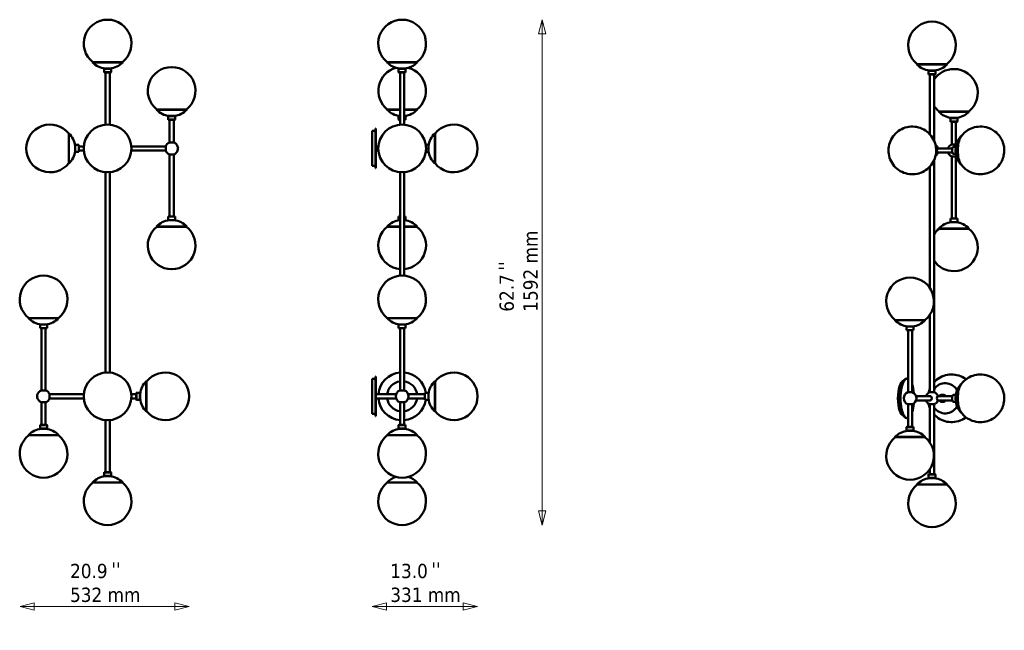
# Model space of a CAD drawing. Header units: millimetres. Extents: x 565 to 3665, y 530 to 2453.
import ezdxf

# ---------------------------------------------------------------- set-up
doc = ezdxf.new("R2010")
doc.units = ezdxf.units.MM
doc.header["$LTSCALE"] = 15
for name, color, linetype, lineweight in [('Symbol (ISO)', 7, 'Continuous', 50), ('Widoczne (ISO)', 7, 'Continuous', 50), ('Wymiar (ISO)', 7, 'Continuous', 18)]:
    doc.layers.add(name, color=color, linetype=linetype, lineweight=lineweight)
doc.styles.add('Tekst notatki (ISO)', font='tahoma.ttf')
doc.dimstyles.new('Domyślne (ISO)', dxfattribs={"dimscale": 15, "dimtxt": 3, "dimasz": 3, "dimexe": 3.175, "dimexo": 0, "dimgap": 0.762, "dimtad": 1, "dimdec": 1, "dimlfac": 0.03937, "dimrnd": 1e-08, "dimzin": 0, "dimdsep": 46, "dimtxsty": 'Tekst notatki (ISO)', "dimblk": 'Filled-1', "dimcen": 0.09, "dimdle": 10, "dimse1": 1, "dimse2": 1, "dimclrd": 256, "dimclre": 256, "dimclrt": 256, "dimadec": 0, "dimazin": 0, "dimtfac": 0.666667, "dimtmove": 0, "dimatfit": 3, "dimfxl": 1, "dimtolj": 1, "dimlwd": 15, "dimlwe": 15, "dimarcsym": 0})

# ---------------------------------------------------------------- blocks, each defined once
blk = doc.blocks.new('Filled-1')
at = {"color": 0}
for p, q in [((0, 0), (-1, 0.25)), ((-1, 0.25), (-1, -0.25)), ((-1, 0), (0, 0)), ((-1, -0.25), (0, 0))]:
    blk.add_line(p, q, dxfattribs=at)
at = {"color": 0, "flags": 128}
blk.add_lwpolyline([(-1, -0.25), (0, 0), (-1, 0.25), (-1, -0.25)], dxfattribs=at)
at = {"color": 0}
blk.add_solid([(-1, -0.25), (0, 0), (-1, 0.25), (-1, -0.25)], dxfattribs=at)
blk = doc.blocks.new('*D4')
at = {"layer": 'Defpoints', "color": 0, "transparency": 16777216}
for p in [(1768.9, 2453.3), (2209.8, 2453.3), (1768.9, 861.6)]:
    blk.add_point(p, dxfattribs=at)
at = {"layer": 'Wymiar (ISO)', "lineweight": 15, "transparency": 16777216}
blk.add_line((2209.8, 906.6), (2209.8, 2408.3), dxfattribs=at)
at = {"layer": 'Wymiar (ISO)', "lineweight": 15, "transparency": 16777216, "xscale": 45, "yscale": 45, "zscale": 45}
for p, rotation in [((2209.8, 2453.3), 90), ((2209.8, 861.6), 270)]:
    blk.add_blockref('Filled-1', p, dxfattribs=dict(at, rotation=rotation))
at = {"layer": 'Wymiar (ISO)', "lineweight": 18, "transparency": 16777216, "insert": (2075.6, 1533.6), "char_height": 45, "attachment_point": 1, "rotation": 90, "style": 'Tekst notatki (ISO)'}
blk.add_mtext('\\A1;62.7\\P1592 mm', dxfattribs=at)
blk = doc.blocks.new('*D5')
at = {"layer": 'Defpoints', "color": 0, "transparency": 16777216}
for p in [(2006.3, 1267), (1674.8, 1212.1), (1674.8, 605.3)]:
    blk.add_point(p, dxfattribs=at)
at = {"layer": 'Wymiar (ISO)', "lineweight": 15, "transparency": 16777216}
blk.add_line((1961.3, 605.3), (1719.8, 605.3), dxfattribs=at)
at = {"layer": 'Wymiar (ISO)', "lineweight": 15, "transparency": 16777216, "xscale": 45, "yscale": 45, "zscale": 45, "rotation": 180}
blk.add_blockref('Filled-1', (1674.8, 605.3), dxfattribs=at)
at = {"layer": 'Wymiar (ISO)', "lineweight": 15, "transparency": 16777216, "xscale": 45, "yscale": 45, "zscale": 45}
blk.add_blockref('Filled-1', (2006.3, 605.3), dxfattribs=at)
at = {"layer": 'Wymiar (ISO)', "lineweight": 18, "transparency": 16777216, "insert": (1731.6, 739.6), "char_height": 45, "attachment_point": 1, "style": 'Tekst notatki (ISO)'}
blk.add_mtext('\\A1;13.0\\P331 mm', dxfattribs=at)
blk = doc.blocks.new('*D6')
at = {"layer": 'Defpoints', "color": 0, "transparency": 16777216}
for p in [(1098, 1267), (566, 1073), (1098, 605.3)]:
    blk.add_point(p, dxfattribs=at)
at = {"layer": 'Wymiar (ISO)', "lineweight": 15, "transparency": 16777216}
blk.add_line((611, 605.3), (1053, 605.3), dxfattribs=at)
at = {"layer": 'Wymiar (ISO)', "lineweight": 15, "transparency": 16777216, "xscale": 45, "yscale": 45, "zscale": 45, "rotation": 180}
blk.add_blockref('Filled-1', (566, 605.3), dxfattribs=at)
at = {"layer": 'Wymiar (ISO)', "lineweight": 15, "transparency": 16777216, "xscale": 45, "yscale": 45, "zscale": 45}
blk.add_blockref('Filled-1', (1098, 605.3), dxfattribs=at)
at = {"layer": 'Wymiar (ISO)', "lineweight": 18, "transparency": 16777216, "insert": (723.5, 739.6), "char_height": 45, "attachment_point": 1, "style": 'Tekst notatki (ISO)'}
blk.add_mtext('\\A1;20.9\\P532 mm', dxfattribs=at)

msp = doc.modelspace()

# ---------------------------------------------------------------- linework, layer by layer
at = {"layer": 'Widoczne (ISO)'}
for p, q in [((841.82, 2453.26), (841.6, 2453.26)), ((1769.1, 2453.26), (1768.88, 2453.26)), ((3437.2, 2447.03), (3436.98, 2447.03)), ((794.93, 2319.53), (794.21, 2318.84)), ((794.21, 2318.84), (889.21, 2318.84)), ((794.93, 2319.53), (888.49, 2319.53)), ((831.21, 2299.15), (830.71, 2298.65)), ((852.71, 2298.65), (830.71, 2298.65)), ((830.71, 2287.65), (830.71, 2298.65)), ((831.21, 2299.15), (852.21, 2299.15)), ((852.21, 2299.15), (852.71, 2298.65)), ((852.71, 2287.65), (852.71, 2298.65)), ((888.49, 2319.53), (889.21, 2318.84)), ((1043.47, 2304.07), (1043.25, 2304.07)), ((1722.21, 2319.53), (1721.49, 2318.84)), ((1721.49, 2318.84), (1816.49, 2318.84)), ((1722.21, 2319.53), (1815.77, 2319.53)), ((1758.49, 2299.15), (1757.99, 2298.65)), ((1779.99, 2298.65), (1757.99, 2298.65)), ((1757.99, 2287.65), (1757.99, 2298.65)), ((1758.49, 2299.15), (1779.49, 2299.15)), ((1779.49, 2299.15), (1779.99, 2298.65)), ((1779.99, 2287.65), (1779.99, 2298.65)), ((1815.77, 2319.53), (1816.49, 2318.84)), ((3390.31, 2313.3), (3389.59, 2312.6)), ((3389.59, 2312.6), (3484.59, 2312.6)), ((3390.31, 2313.3), (3483.87, 2313.3)), ((3483.87, 2313.3), (3484.59, 2312.6)), ((3506.17, 2297.84), (3505.95, 2297.84)), ((830.71, 2287.65), (852.71, 2287.65)), ((831.21, 2287.15), (830.71, 2287.65)), ((852.21, 2287.15), (831.21, 2287.15)), ((835.21, 2122.6), (835.21, 2287.15)), ((848.21, 2122.6), (848.21, 2287.15)), ((852.21, 2287.15), (852.71, 2287.65)), ((1757.99, 2287.65), (1779.99, 2287.65)), ((1758.49, 2287.15), (1757.99, 2287.65)), ((1779.49, 2287.15), (1758.49, 2287.15)), ((1762.49, 2122.6), (1762.49, 2287.15)), ((1775.49, 2122.6), (1775.49, 2287.15)), ((1779.49, 2287.15), (1779.99, 2287.65)), ((3426.59, 2292.91), (3426.09, 2292.41)), ((3448.09, 2292.41), (3426.09, 2292.41)), ((3426.09, 2281.41), (3426.09, 2292.41)), ((3426.09, 2281.41), (3448.09, 2281.41)), ((3426.59, 2280.91), (3426.09, 2281.41)), ((3426.59, 2292.91), (3447.59, 2292.91)), ((3447.59, 2280.91), (3426.59, 2280.91)), ((3430.59, 2092.14), (3430.59, 2280.91)), ((3443.59, 2072.33), (3443.59, 2280.91)), ((3447.59, 2292.91), (3448.09, 2292.41)), ((3447.59, 2280.91), (3448.09, 2281.41)), ((3448.09, 2281.41), (3448.09, 2292.41)), ((996.58, 2170.34), (995.86, 2169.64)), ((996.58, 2170.34), (1090.14, 2170.34)), ((1090.14, 2170.34), (1090.86, 2169.64)), ((1722.21, 2170.34), (1721.49, 2169.64)), ((1722.21, 2170.34), (1762.49, 2170.34)), ((1775.49, 2170.34), (1815.77, 2170.34)), ((1815.77, 2170.34), (1816.49, 2169.64)), ((995.86, 2169.64), (1090.86, 2169.64)), ((1032.86, 2149.95), (1032.36, 2149.45)), ((1054.36, 2149.45), (1032.36, 2149.45)), ((1032.36, 2138.45), (1032.36, 2149.45)), ((1032.86, 2149.95), (1053.86, 2149.95)), ((1053.86, 2149.95), (1054.36, 2149.45)), ((1054.36, 2138.45), (1054.36, 2149.45)), ((1721.49, 2169.64), (1762.49, 2169.64)), ((1758.49, 2149.95), (1757.99, 2149.45)), ((1762.49, 2149.45), (1757.99, 2149.45)), ((1757.99, 2138.45), (1757.99, 2149.45)), ((1758.49, 2149.95), (1762.49, 2149.95)), ((1775.49, 2169.64), (1816.49, 2169.64)), ((1775.49, 2149.95), (1779.49, 2149.95)), ((1779.99, 2149.45), (1775.49, 2149.45)), ((1779.49, 2149.95), (1779.99, 2149.45)), ((1779.99, 2138.45), (1779.99, 2149.45)), ((3459.28, 2164.1), (3458.56, 2163.41)), ((3458.56, 2163.41), (3553.56, 2163.41)), ((3459.28, 2164.1), (3552.84, 2164.1)), ((3495.56, 2143.72), (3495.06, 2143.22)), ((3517.06, 2143.22), (3495.06, 2143.22)), ((3495.06, 2132.22), (3495.06, 2143.22)), ((3495.56, 2143.72), (3516.56, 2143.72)), ((3516.56, 2143.72), (3517.06, 2143.22)), ((3517.06, 2132.22), (3517.06, 2143.22)), ((3552.84, 2164.1), (3553.56, 2163.41)), ((1032.36, 2138.45), (1054.36, 2138.45)), ((1032.86, 2137.95), (1032.36, 2138.45)), ((1053.86, 2137.95), (1032.86, 2137.95)), ((1036.86, 2066.6), (1036.86, 2137.95)), ((1049.86, 2066.6), (1049.86, 2137.95)), ((1053.86, 2137.95), (1054.36, 2138.45)), ((1684.81, 2110.27), (1684.81, 1985.27)), ((1686.31, 2110.27), (1684.81, 2110.27)), ((1686.31, 2110.27), (1686.31, 1985.27)), ((1757.99, 2138.45), (1762.49, 2138.45)), ((1758.49, 2137.95), (1757.99, 2138.45)), ((1762.49, 2137.95), (1758.49, 2137.95)), ((1775.49, 2138.45), (1779.99, 2138.45)), ((1779.49, 2137.95), (1775.49, 2137.95)), ((1779.49, 2137.95), (1779.99, 2138.45)), ((3495.06, 2132.22), (3517.06, 2132.22)), ((3495.56, 2131.72), (3495.06, 2132.22)), ((3516.56, 2131.72), (3495.56, 2131.72)), ((3499.56, 2060.37), (3499.56, 2131.72)), ((3512.56, 2060.37), (3512.56, 2131.72)), ((3516.56, 2131.72), (3517.06, 2132.22)), ((719.15, 2094.55), (719.84, 2095.27)), ((719.15, 2000.99), (719.15, 2094.55)), ((719.84, 2000.27), (719.84, 2095.27)), ((1674.81, 1992.77), (1674.81, 2102.77)), ((1674.81, 2102.77), (1684.81, 2102.77)), ((1871.86, 2095.27), (1871.86, 2000.27)), ((1872.55, 2094.55), (1871.86, 2095.27)), ((1872.55, 2094.55), (1872.55, 2000.99)), ((585.41, 2047.88), (585.41, 2047.66)), ((739.53, 2058.27), (740.03, 2058.77)), ((739.53, 2037.27), (739.53, 2058.27)), ((740.03, 2058.77), (740.03, 2036.77)), ((751.03, 2058.77), (740.03, 2058.77)), ((751.03, 2036.77), (751.03, 2058.77)), ((751.53, 2058.27), (751.03, 2058.77)), ((751.53, 2058.27), (751.53, 2037.27)), ((766.88, 2054.27), (751.53, 2054.27)), ((1024.53, 2054.27), (916.54, 2054.27)), ((1024.53, 2041.02), (1024.53, 2054.52)), ((1036.61, 2066.6), (1050.11, 2066.6)), ((1059.55, 2059.32), (1059.69, 2059.32)), ((1063.34, 2048.77), (1063.03, 2048.77)), ((1063.03, 2046.77), (1063.34, 2046.77)), ((1694.16, 2054.27), (1686.31, 2054.27)), ((1843.29, 2058.77), (1851.67, 2058.77)), ((1851.67, 2036.77), (1851.67, 2058.77)), ((1852.17, 2058.27), (1851.67, 2058.77)), ((1852.17, 2058.27), (1852.17, 2037.27)), ((2006.28, 2047.66), (2006.28, 2047.88)), ((3448.4, 2057.87), (3448.64, 2057.87)), ((3448.43, 2057.73), (3448.84, 2057.73)), ((3448.64, 2057.73), (3448.64, 2057.87)), ((3454.16, 2048.04), (3501.16, 2048.04)), ((3499.31, 2060.37), (3512.81, 2060.37)), ((3502.67, 2051.32), (3503.08, 2051.79)), ((3504.45, 2052.54), (3511.74, 2052.54)), ((739.53, 2037.27), (740.03, 2036.77)), ((751.03, 2036.77), (740.03, 2036.77)), ((751.53, 2037.27), (751.03, 2036.77)), ((766.88, 2041.27), (751.53, 2041.27)), ((1024.53, 2041.27), (916.54, 2041.27)), ((1050.11, 2028.95), (1036.61, 2028.95)), ((1036.86, 2028.95), (1036.86, 1833.6)), ((1049.86, 2028.95), (1049.86, 1833.6)), ((1059.55, 2036.22), (1059.69, 2036.22)), ((1694.16, 2041.27), (1686.31, 2041.27)), ((1843.29, 2036.77), (1851.67, 2036.77)), ((1852.17, 2037.27), (1851.67, 2036.77)), ((3454.16, 2035.04), (3501.16, 2035.04)), ((3512.81, 2022.72), (3499.31, 2022.72)), ((3499.56, 2022.72), (3499.56, 1827.37)), ((3502.67, 2031.76), (3503.08, 2031.3)), ((3504.45, 2030.54), (3511.74, 2030.54)), ((3512.56, 2022.72), (3512.56, 1827.37)), ((719.15, 2000.99), (719.84, 2000.27)), ((1674.81, 1992.77), (1677.81, 1992.77)), ((1684.81, 1992.77), (1677.81, 1992.77)), ((1686.31, 1985.27), (1684.81, 1985.27)), ((1872.55, 2000.99), (1871.86, 2000.27)), ((3430.59, 1607.85), (3430.59, 1990.94)), ((3443.59, 1279.72), (3443.59, 2010.76)), ((835.21, 1341.95), (835.21, 1972.95)), ((848.21, 1341.95), (848.21, 1972.95)), ((1762.49, 1647.14), (1762.49, 1972.95)), ((1775.49, 1647.14), (1775.49, 1972.95)), ((1032.86, 1833.6), (1032.36, 1833.1)), ((1054.36, 1833.1), (1032.36, 1833.1)), ((1032.36, 1833.1), (1032.36, 1822.1)), ((1032.86, 1833.6), (1053.86, 1833.6)), ((1053.86, 1833.6), (1054.36, 1833.1)), ((1054.36, 1833.1), (1054.36, 1822.1)), ((1758.49, 1833.6), (1757.99, 1833.1)), ((1762.49, 1833.1), (1757.99, 1833.1)), ((1757.99, 1833.1), (1757.99, 1822.1)), ((1758.49, 1833.6), (1762.49, 1833.6)), ((1775.49, 1833.6), (1779.49, 1833.6)), ((1779.99, 1833.1), (1775.49, 1833.1)), ((1779.49, 1833.6), (1779.99, 1833.1)), ((1779.99, 1833.1), (1779.99, 1822.1)), ((1090.86, 1801.91), (995.86, 1801.91)), ((996.58, 1801.21), (995.86, 1801.91)), ((1090.14, 1801.21), (996.58, 1801.21)), ((1032.36, 1822.1), (1054.36, 1822.1)), ((1032.86, 1821.6), (1032.36, 1822.1)), ((1053.86, 1821.6), (1032.86, 1821.6)), ((1053.86, 1821.6), (1054.36, 1822.1)), ((1090.14, 1801.21), (1090.86, 1801.91)), ((1762.49, 1801.91), (1721.49, 1801.91)), ((1722.21, 1801.21), (1721.49, 1801.91)), ((1762.49, 1801.21), (1722.21, 1801.21)), ((1757.99, 1822.1), (1762.49, 1822.1)), ((1758.49, 1821.6), (1757.99, 1822.1)), ((1762.49, 1821.6), (1758.49, 1821.6)), ((1775.49, 1822.1), (1779.99, 1822.1)), ((1779.49, 1821.6), (1775.49, 1821.6)), ((1816.49, 1801.91), (1775.49, 1801.91)), ((1815.77, 1801.21), (1775.49, 1801.21)), ((1779.49, 1821.6), (1779.99, 1822.1)), ((1815.77, 1801.21), (1816.49, 1801.91)), ((3495.56, 1827.37), (3495.06, 1826.87)), ((3517.06, 1826.87), (3495.06, 1826.87)), ((3495.06, 1826.87), (3495.06, 1815.87)), ((3495.06, 1815.87), (3517.06, 1815.87)), ((3495.56, 1815.37), (3495.06, 1815.87)), ((3495.56, 1827.37), (3516.56, 1827.37)), ((3516.56, 1815.37), (3495.56, 1815.37)), ((3516.56, 1827.37), (3517.06, 1826.87)), ((3516.56, 1815.37), (3517.06, 1815.87)), ((3517.06, 1826.87), (3517.06, 1815.87)), ((3553.56, 1795.68), (3458.56, 1795.68)), ((3459.28, 1794.98), (3458.56, 1795.68)), ((3552.84, 1794.98), (3459.28, 1794.98)), ((3552.84, 1794.98), (3553.56, 1795.68)), ((640.16, 1647.41), (639.94, 1647.41)), ((1043.25, 1667.48), (1043.47, 1667.48)), ((1769.1, 1647.41), (1768.88, 1647.41)), ((3505.95, 1661.25), (3506.17, 1661.25)), ((3368.23, 1641.18), (3368.01, 1641.18)), ((3430.59, 1279.72), (3430.59, 1524.51)), ((593.27, 1513.68), (592.55, 1512.99)), ((592.55, 1512.99), (687.55, 1512.99)), ((593.27, 1513.68), (686.83, 1513.68)), ((629.55, 1493.3), (629.05, 1492.8)), ((651.05, 1492.8), (629.05, 1492.8)), ((629.05, 1481.8), (629.05, 1492.8)), ((629.55, 1493.3), (650.55, 1493.3)), ((650.55, 1493.3), (651.05, 1492.8)), ((651.05, 1481.8), (651.05, 1492.8)), ((686.83, 1513.68), (687.55, 1512.99)), ((1722.21, 1513.68), (1721.49, 1512.99)), ((1721.49, 1512.99), (1816.49, 1512.99)), ((1722.21, 1513.68), (1815.77, 1513.68)), ((1758.49, 1493.3), (1757.99, 1492.8)), ((1779.99, 1492.8), (1757.99, 1492.8)), ((1757.99, 1481.8), (1757.99, 1492.8)), ((1758.49, 1493.3), (1779.49, 1493.3)), ((1779.49, 1493.3), (1779.99, 1492.8)), ((1779.99, 1481.8), (1779.99, 1492.8)), ((1815.77, 1513.68), (1816.49, 1512.99)), ((3321.34, 1507.45), (3320.62, 1506.76)), ((3320.62, 1506.76), (3415.62, 1506.76)), ((3321.34, 1507.45), (3414.9, 1507.45)), ((3414.9, 1507.45), (3415.62, 1506.76)), ((629.05, 1481.8), (651.05, 1481.8)), ((629.55, 1481.3), (629.05, 1481.8)), ((650.55, 1481.3), (629.55, 1481.3)), ((633.55, 1285.95), (633.55, 1481.3)), ((646.55, 1285.95), (646.55, 1481.3)), ((650.55, 1481.3), (651.05, 1481.8)), ((1757.99, 1481.8), (1779.99, 1481.8)), ((1758.49, 1481.3), (1757.99, 1481.8)), ((1779.49, 1481.3), (1758.49, 1481.3)), ((1762.49, 1285.95), (1762.49, 1481.3)), ((1775.49, 1285.95), (1775.49, 1481.3)), ((1779.49, 1481.3), (1779.99, 1481.8)), ((3357.62, 1487.07), (3357.12, 1486.57)), ((3379.12, 1486.57), (3357.12, 1486.57)), ((3357.12, 1475.57), (3357.12, 1486.57)), ((3357.12, 1475.57), (3379.12, 1475.57)), ((3357.62, 1475.07), (3357.12, 1475.57)), ((3357.62, 1487.07), (3378.62, 1487.07)), ((3378.62, 1475.07), (3357.62, 1475.07)), ((3361.62, 1279.72), (3361.62, 1475.07)), ((3374.62, 1279.72), (3374.62, 1475.07)), ((3378.62, 1487.07), (3379.12, 1486.57)), ((3378.62, 1475.07), (3379.12, 1475.57)), ((3379.12, 1475.57), (3379.12, 1486.57)), ((963.57, 1314.62), (963.57, 1219.62)), ((964.27, 1313.9), (963.57, 1314.62)), ((964.27, 1313.9), (964.27, 1220.34)), ((1674.81, 1212.12), (1674.81, 1322.12)), ((1674.81, 1322.12), (1684.81, 1322.12)), ((1684.81, 1329.62), (1684.81, 1204.62)), ((1686.31, 1329.62), (1684.81, 1329.62)), ((1686.31, 1329.62), (1686.31, 1204.62)), ((1871.86, 1314.62), (1871.86, 1219.62)), ((1872.55, 1313.9), (1871.86, 1314.62)), ((1872.55, 1313.9), (1872.55, 1220.34)), ((3359.4, 1323.39), (3357.99, 1323.39)), ((623.87, 1278.67), (623.73, 1278.67)), ((633.3, 1285.95), (646.8, 1285.95)), ((658.88, 1273.87), (658.88, 1260.37)), ((658.88, 1273.62), (766.88, 1273.62)), ((916.54, 1273.62), (931.88, 1273.62)), ((931.88, 1277.62), (932.38, 1278.12)), ((931.88, 1256.62), (931.88, 1277.62)), ((932.38, 1278.12), (932.38, 1256.12)), ((932.38, 1278.12), (943.38, 1278.12)), ((943.38, 1256.12), (943.38, 1278.12)), ((943.88, 1277.62), (943.38, 1278.12)), ((943.88, 1277.62), (943.88, 1256.62)), ((1750.08, 1273.62), (1686.31, 1273.62)), ((1762.24, 1285.95), (1775.74, 1285.95)), ((1787.91, 1273.62), (1840.17, 1273.62)), ((1840.17, 1277.62), (1840.67, 1278.12)), ((1840.17, 1256.62), (1840.17, 1277.62)), ((1840.67, 1278.12), (1840.67, 1256.12)), ((1840.67, 1278.12), (1851.67, 1278.12)), ((1851.67, 1256.12), (1851.67, 1278.12)), ((1852.17, 1277.62), (1851.67, 1278.12)), ((1852.17, 1277.62), (1852.17, 1256.62)), ((3361.37, 1279.72), (3374.87, 1279.72)), ((3430.34, 1279.72), (3443.84, 1279.72)), ((3468.11, 1271.89), (3471.87, 1271.89)), ((3502.67, 1270.67), (3503.08, 1271.13)), ((3504.45, 1271.89), (3511.74, 1271.89)), ((620.39, 1268.12), (620.08, 1268.12)), ((620.08, 1266.12), (620.39, 1266.12)), ((623.87, 1255.57), (623.73, 1255.57)), ((646.8, 1248.29), (633.3, 1248.29)), ((633.55, 1248.29), (633.55, 1176.94)), ((646.55, 1248.29), (646.55, 1176.94)), ((658.88, 1260.62), (766.88, 1260.62)), ((916.54, 1260.62), (931.88, 1260.62)), ((931.88, 1256.62), (932.38, 1256.12)), ((932.38, 1256.12), (943.38, 1256.12)), ((943.88, 1256.62), (943.38, 1256.12)), ((1098, 1267.01), (1098, 1267.23)), ((1750.08, 1260.62), (1686.31, 1260.62)), ((1775.74, 1248.29), (1762.24, 1248.29)), ((1762.37, 1248.25), (1762.49, 1248.25)), ((1762.49, 1248.29), (1762.49, 1176.94)), ((1775.49, 1248.29), (1775.49, 1176.94)), ((1775.49, 1248.25), (1775.61, 1248.25)), ((1787.91, 1260.62), (1840.17, 1260.62)), ((1840.17, 1256.62), (1840.67, 1256.12)), ((1840.67, 1256.12), (1851.67, 1256.12)), ((1852.17, 1256.62), (1851.67, 1256.12)), ((2006.28, 1267.01), (2006.28, 1267.23)), ((3374.87, 1242.06), (3361.37, 1242.06)), ((3361.62, 1242.06), (3361.62, 1170.71)), ((3374.62, 1242.06), (3374.62, 1170.71)), ((3387.04, 1267.39), (3431.34, 1267.39)), ((3387.04, 1254.39), (3431.34, 1254.39)), ((3425.54, 1244.7), (3425.54, 1244.56)), ((3430.47, 1242.02), (3443.72, 1242.02)), ((3430.59, 1242.02), (3430.59, 1121.27)), ((3443.59, 1242.02), (3443.59, 1021.52)), ((3448.64, 1244.7), (3448.64, 1244.56)), ((3454.16, 1267.39), (3501.16, 1267.39)), ((3454.16, 1254.39), (3501.16, 1254.39)), ((3468.11, 1249.89), (3471.87, 1249.89)), ((3502.67, 1251.11), (3503.08, 1250.64)), ((3504.45, 1249.89), (3511.74, 1249.89)), ((964.27, 1220.34), (963.57, 1219.62)), ((1674.81, 1212.12), (1677.81, 1212.12)), ((1684.81, 1212.12), (1677.81, 1212.12)), ((1872.55, 1220.34), (1871.86, 1219.62)), ((835.21, 1192.29), (835.21, 1027.75)), ((848.21, 1192.29), (848.21, 1027.75)), ((1686.31, 1204.62), (1684.81, 1204.62)), ((3359.4, 1198.39), (3357.99, 1198.39)), ((629.55, 1176.94), (629.05, 1176.44)), ((651.05, 1176.44), (629.05, 1176.44)), ((629.05, 1176.44), (629.05, 1165.44)), ((629.05, 1165.44), (651.05, 1165.44)), ((629.55, 1164.94), (629.05, 1165.44)), ((629.55, 1176.94), (650.55, 1176.94)), ((650.55, 1164.94), (629.55, 1164.94)), ((650.55, 1176.94), (651.05, 1176.44)), ((650.55, 1164.94), (651.05, 1165.44)), ((651.05, 1176.44), (651.05, 1165.44)), ((1758.49, 1176.94), (1757.99, 1176.44)), ((1779.99, 1176.44), (1757.99, 1176.44)), ((1757.99, 1176.44), (1757.99, 1165.44)), ((1757.99, 1165.44), (1779.99, 1165.44)), ((1758.49, 1164.94), (1757.99, 1165.44)), ((1758.49, 1176.94), (1779.49, 1176.94)), ((1779.49, 1164.94), (1758.49, 1164.94)), ((1779.49, 1176.94), (1779.99, 1176.44)), ((1779.49, 1164.94), (1779.99, 1165.44)), ((1779.99, 1176.44), (1779.99, 1165.44)), ((3357.62, 1170.71), (3357.12, 1170.21)), ((3379.12, 1170.21), (3357.12, 1170.21)), ((3357.12, 1170.21), (3357.12, 1159.21)), ((3357.12, 1159.21), (3379.12, 1159.21)), ((3357.62, 1158.71), (3357.12, 1159.21)), ((3357.62, 1170.71), (3378.62, 1170.71)), ((3378.62, 1158.71), (3357.62, 1158.71)), ((3378.62, 1170.71), (3379.12, 1170.21)), ((3378.62, 1158.71), (3379.12, 1159.21)), ((3379.12, 1170.21), (3379.12, 1159.21)), ((687.55, 1145.25), (592.55, 1145.25)), ((593.27, 1144.56), (592.55, 1145.25)), ((686.83, 1144.56), (593.27, 1144.56)), ((686.83, 1144.56), (687.55, 1145.25)), ((1816.49, 1145.25), (1721.49, 1145.25)), ((1722.21, 1144.56), (1721.49, 1145.25)), ((1815.77, 1144.56), (1722.21, 1144.56)), ((1815.77, 1144.56), (1816.49, 1145.25)), ((3415.62, 1139.02), (3320.62, 1139.02)), ((3321.34, 1138.33), (3320.62, 1139.02)), ((3414.9, 1138.33), (3321.34, 1138.33)), ((3414.9, 1138.33), (3415.62, 1139.02)), ((831.21, 1027.75), (830.71, 1027.25)), ((852.71, 1027.25), (830.71, 1027.25)), ((830.71, 1027.25), (830.71, 1016.25)), ((831.21, 1027.75), (852.21, 1027.75)), ((852.21, 1027.75), (852.71, 1027.25)), ((852.71, 1027.25), (852.71, 1016.25)), ((3430.59, 1037.93), (3430.59, 1021.52)), ((639.94, 1010.83), (640.16, 1010.83)), ((889.21, 996.06), (794.21, 996.06)), ((794.93, 995.36), (794.21, 996.06)), ((888.49, 995.36), (794.93, 995.36)), ((830.71, 1016.25), (852.71, 1016.25)), ((831.21, 1015.75), (830.71, 1016.25)), ((852.21, 1015.75), (831.21, 1015.75)), ((852.21, 1015.75), (852.71, 1016.25)), ((888.49, 995.36), (889.21, 996.06)), ((1816.49, 996.06), (1721.49, 996.06)), ((1722.21, 995.36), (1721.49, 996.06)), ((1815.77, 995.36), (1722.21, 995.36)), ((1768.88, 1010.83), (1769.1, 1010.83)), ((1815.77, 995.36), (1816.49, 996.06)), ((3368.01, 1004.6), (3368.23, 1004.6)), ((3426.59, 1021.52), (3426.09, 1021.02)), ((3448.09, 1021.02), (3426.09, 1021.02)), ((3426.09, 1021.02), (3426.09, 1010.02)), ((3426.09, 1010.02), (3448.09, 1010.02)), ((3426.59, 1009.52), (3426.09, 1010.02)), ((3426.59, 1021.52), (3447.59, 1021.52)), ((3447.59, 1009.52), (3426.59, 1009.52)), ((3447.59, 1021.52), (3448.09, 1021.02)), ((3447.59, 1009.52), (3448.09, 1010.02)), ((3448.09, 1021.02), (3448.09, 1010.02)), ((3484.59, 989.83), (3389.59, 989.83)), ((3390.31, 989.13), (3389.59, 989.83)), ((3483.87, 989.13), (3390.31, 989.13)), ((3483.87, 989.13), (3484.59, 989.83)), ((841.6, 861.63), (841.82, 861.63)), ((1768.88, 861.63), (1769.1, 861.63)), ((3436.98, 855.4), (3437.2, 855.4))]:
    msp.add_line(p, q, dxfattribs=at)
for centre in [(841.71, 2047.77), (1768.99, 2047.77), (841.71, 1267.12)]:
    msp.add_circle(centre, 75.11, dxfattribs=at)
for centre, radius, start, end in [((841.6, 2378.26), 75, 90, 231.5434), ((841.82, 2378.26), 75, 308.4566, 90), ((1768.88, 2378.26), 75, 90, 231.5434), ((1769.1, 2378.26), 75, 308.4566, 90), ((3436.98, 2372.03), 75, 90, 231.5434), ((3437.2, 2372.03), 75, 308.4566, 90), ((841.71, 2364.66), 66, 223.97053, 263.03794), ((841.71, 2364.66), 66, 276.96206, 316.02947), ((1043.25, 2229.07), 75, 90, 231.5434), ((1043.47, 2229.07), 75, 308.4566, 90), ((1768.88, 2229.07), 75, 104.86045, 231.5434), ((1768.99, 2364.66), 66, 223.97053, 263.03794), ((1768.99, 2364.66), 66, 276.96206, 316.02947), ((1769.1, 2229.07), 75, 308.4566, 75.13955), ((3437.09, 2358.43), 66, 223.97053, 263.03794), ((3505.95, 2222.84), 75, 90, 146.24831), ((3437.09, 2358.43), 66, 276.96206, 316.02947), ((3506.17, 2222.84), 75, 308.4566, 90), ((3505.95, 2222.84), 75, 213.75169, 231.5434), ((1043.36, 2215.46), 66, 223.97053, 263.03794), ((1043.36, 2215.46), 66, 276.96206, 316.02947), ((1768.99, 2215.46), 66, 223.97053, 263.03794), ((1768.99, 2215.46), 66, 276.96206, 316.02947), ((3506.06, 2209.23), 66, 223.97053, 263.03794), ((3506.06, 2209.23), 66, 276.96206, 316.02947), ((660.41, 2047.88), 75, 38.4566, 180), ((1931.28, 2047.88), 75, 0, 141.5434), ((674.02, 2047.77), 66, 6.96206, 46.02947), ((1917.68, 2047.77), 66, 133.97053, 173.03794), ((3576.82, 2041.54), 66, 137.63322, 222.36678), ((660.41, 2047.66), 75, 180, 321.5434), ((1043.36, 2047.77), 20, 109.72463, 160.27537), ((1043.36, 2047.77), 20, 35.9798, 70.27537), ((1043.36, 2047.77), 20, 2.86598, 35.2749), ((1043.36, 2047.77), 20, 324.7251, 357.13402), ((1931.28, 2047.66), 75, 218.4566, 0), ((3437.09, 2041.54), 20, 54.7251, 55.74785), ((3437.09, 2041.54), 20, 18.96557, 54.0202), ((3506.06, 2041.54), 20, 109.72463, 161.03443), ((3506.06, 2041.54), 20, 68.22104, 70.27537), ((674.02, 2047.77), 66, 313.97053, 353.03794), ((1043.36, 2047.77), 20, 199.72463, 250.27537), ((1043.36, 2047.77), 20, 289.72463, 324.0202), ((1917.68, 2047.77), 66, 186.96206, 226.02947), ((3437.09, 2041.54), 20, 304.25215, 341.03443), ((3506.06, 2041.54), 20, 198.96557, 250.27537), ((3506.06, 2041.54), 20, 289.72463, 291.77896), ((1043.25, 1742.48), 75, 128.4566, 270), ((1043.36, 1756.08), 66, 96.96206, 136.02947), ((1043.47, 1742.48), 75, 270, 51.5434), ((1043.36, 1756.08), 66, 43.97053, 83.03794), ((1768.88, 1742.48), 75, 128.4566, 265.11304), ((1768.99, 1756.08), 66, 96.96206, 136.02947), ((1769.1, 1742.48), 75, 274.88696, 51.5434), ((1768.99, 1756.08), 66, 43.97053, 83.03794), ((3506.06, 1749.85), 66, 96.96206, 136.02947), ((3506.06, 1749.85), 66, 43.97053, 83.03794), ((3505.95, 1736.25), 75, 128.4566, 146.24831), ((3506.17, 1736.25), 75, 270, 51.5434), ((3505.95, 1736.25), 75, 213.75169, 270), ((639.94, 1572.41), 75, 90, 231.5434), ((640.16, 1572.41), 75, 308.4566, 90), ((1768.88, 1572.41), 75, 90, 231.5434), ((1769.1, 1572.41), 75, 308.4566, 90), ((3368.01, 1566.18), 75, 90, 231.5434), ((3368.23, 1566.18), 75, 308.4566, 90), ((640.05, 1558.81), 66, 223.97053, 263.03794), ((640.05, 1558.81), 66, 276.96206, 316.02947), ((1768.99, 1558.81), 66, 223.97053, 263.03794), ((1768.99, 1558.81), 66, 276.96206, 316.02947), ((3368.12, 1552.58), 66, 223.97053, 263.03794), ((3368.12, 1552.58), 66, 276.96206, 316.02947), ((1023, 1267.23), 75, 0, 141.5434), ((1768.99, 1267.12), 75.11, 94.96452, 175.03548), ((1768.99, 1267.12), 75.11, 8.42128, 85.03548), ((1931.28, 1267.23), 75, 0, 141.5434), ((1009.4, 1267.12), 66, 133.97053, 173.03794), ((1768.99, 1267.12), 47.5, 97.86515, 172.13485), ((1768.99, 1267.12), 47.5, 7.86515, 82.13485), ((1917.68, 1267.12), 66, 133.97053, 173.03794), ((3576.82, 1260.89), 66, 137.63322, 222.36678), ((640.05, 1267.12), 20, 144.7251, 177.13402), ((640.05, 1267.12), 20, 109.72463, 144.0202), ((640.05, 1267.12), 20, 19.72463, 70.27537), ((1768.99, 1267.12), 20, 109.72463, 250.27537), ((1768.99, 1267.12), 20, 289.72463, 70.27537), ((3368.12, 1260.89), 20, 109.72463, 250.27537), ((3368.12, 1260.89), 20, 289.72463, 70.27537), ((3437.09, 1260.89), 20, 109.72463, 161.03443), ((3437.09, 1260.89), 20, 18.96557, 70.27537), ((640.05, 1267.12), 20, 182.86598, 215.2749), ((640.05, 1267.12), 20, 215.9798, 250.27537), ((640.05, 1267.12), 20, 289.72463, 340.27537), ((1009.4, 1267.12), 66, 186.96206, 226.02947), ((1023, 1267.01), 75, 218.4566, 0), ((1768.99, 1267.12), 75.11, 184.96452, 265.03548), ((1768.99, 1267.12), 47.5, 187.86515, 262.13485), ((1768.99, 1267.12), 20, 250.27537, 250.66153), ((1768.99, 1267.12), 47.5, 277.86515, 352.13485), ((1768.99, 1267.12), 75.11, 274.96452, 351.57872), ((1768.99, 1267.12), 20, 289.33847, 289.72463), ((1917.68, 1267.12), 66, 186.96206, 226.02947), ((1931.28, 1267.01), 75, 218.4566, 0), ((3437.09, 1260.89), 20, 198.96557, 234.0202), ((3437.09, 1260.89), 20, 234.7251, 250.66153), ((3437.09, 1260.89), 20, 289.33847, 305.2749), ((3437.09, 1260.89), 20, 305.9798, 341.03443), ((640.05, 1099.43), 66, 96.96206, 136.02947), ((640.05, 1099.43), 66, 43.97053, 83.03794), ((1768.99, 1099.43), 66, 96.96206, 136.02947), ((1768.99, 1099.43), 66, 43.97053, 83.03794), ((3368.12, 1093.2), 66, 96.96206, 136.02947), ((3368.12, 1093.2), 66, 43.97053, 83.03794), ((639.94, 1085.83), 75, 128.4566, 270), ((640.16, 1085.83), 75, 270, 51.5434), ((1768.88, 1085.83), 75, 128.4566, 270), ((1769.1, 1085.83), 75, 270, 51.5434), ((3368.01, 1079.6), 75, 128.4566, 270), ((3368.23, 1079.6), 75, 270, 51.5434), ((841.6, 936.63), 75, 128.4566, 270), ((841.71, 950.24), 66, 96.96206, 136.02947), ((841.82, 936.63), 75, 270, 51.5434), ((841.71, 950.24), 66, 43.97053, 83.03794), ((1768.88, 936.63), 75, 128.4566, 270), ((1768.99, 950.24), 66, 107.04461, 136.02947), ((1769.1, 936.63), 75, 270, 51.5434), ((1768.99, 950.24), 66, 43.97053, 72.95539), ((3437.09, 944), 66, 96.96206, 136.02947), ((3437.09, 944), 66, 43.97053, 83.03794), ((3436.98, 930.4), 75, 128.4566, 270), ((3437.2, 930.4), 75, 270, 51.5434)]:
    msp.add_arc(centre, radius, start, end, dxfattribs=at)
for centre, major_axis, ratio, start_param, end_param in [((3533.76, 2041.54), (0, -47.5), 0.3420201, 3.3222973, 6.1024807), ((3534.41, 2041.54), (0, 46.78), 0.3420201, 0.4366821, 2.7049106), ((3454.78, 2041.54), (0, -6.75), 0.3420201, 2.86858, 6.5561979), ((3499.62, 2041.54), (0, 6.75), 0.9396926, 6.0369633, 6.5561979), ((3499.97, 2041.54), (0, 6.75), 0.9396926, 0.0269508, 0.2730126), ((3503.98, 2041.54), (0, 10.5), 0.3420201, 0.372527, 2.7690657), ((3504.45, 2041.54), (0, -11), 0.3420201, 3.1415927, 6.2831853), ((3499.62, 2041.54), (0, -6.75), 0.9396926, 6.0101727, 6.5294073), ((3499.97, 2041.54), (0, -6.75), 0.9396926, 6.0101727, 6.2562345), ((3348.6, 1260.89), (0, 55), 0.3420201, 0.0418313, 3.0997613), ((3357.99, 1260.89), (0, -62.5), 0.3420201, 3.1415927, 6.2831853), ((3359.4, 1260.89), (0, -62.5), 0.3420201, 3.0374933, 6.3872846), ((3359.4, 1260.89), (0, -62.5), 0.3420201, 1.8304384, 2.349161), ((3478.77, 1260.89), (0, 47.5), 0.9396926, 5.2910229, 7.1910443), ((3533.76, 1260.89), (0, -47.5), 0.3420201, 3.3222973, 6.1024807), ((3534.41, 1260.89), (0, 46.78), 0.3420201, 0.4366821, 2.7049106), ((3468.11, 1260.89), (0, 11), 0.9396926, 5.3445742, 7.2217964), ((3467.94, 1260.89), (0, 10.5), 0.9396926, 5.3799184, 7.1864522), ((3471.87, 1260.89), (0, 11), 0.9396926, 5.3445742, 6.2831853), ((3504.45, 1260.89), (0, -11), 0.3420201, 3.1415927, 6.2831853), ((3359.4, 1260.89), (0, -62.5), 0.3420201, 0.7924317, 1.3111542), ((3430.65, 1260.89), (0, 6.75), 0.9396926, 2.86858, 6.5561979), ((3431.34, 1260.89), (0, 6.75), 0.9396926, 0.0539345, 0.2730126), ((3431.34, 1260.89), (0, -6.75), 0.9396926, 6.0101727, 6.2292508), ((3431.34, 1260.89), (0, 6.66), 0.9396926, 6.2111805, 6.5018138), ((3431.34, 1260.89), (0, -6.66), 0.9396926, 6.0645568, 6.3551901), ((3431.34, 1260.89), (0, 6.5), 0.9396926, 5.9846264, 6.2831853), ((3431.34, 1260.89), (0, -6.5), 0.9396926, 0, 0.2985589), ((3454.78, 1260.89), (0, -6.75), 0.3420201, 2.86858, 6.5561979), ((3468.11, 1260.89), (0, -11), 0.9396926, 5.3445742, 7.2217964), ((3467.94, 1260.89), (0, -10.5), 0.9396926, 5.3799184, 7.1864522), ((3467.94, 1260.89), (0, 7.8), 0.9396926, 5.6974998, 6.8688709), ((3467.94, 1260.89), (0, -7.8), 0.9396926, 5.6974998, 6.8688709), ((3468.11, 1260.89), (0, 7.3), 0.9396926, 5.8106362, 6.7557344), ((3468.11, 1260.89), (0, -7.3), 0.9396926, 5.8106362, 6.7557344), ((3469.65, 1260.89), (0, 7.3), 0.9396926, 0.1124193, 0.4725491), ((3469.65, 1260.89), (0, -7.3), 0.9396926, 5.8106362, 6.1707661), ((3469.65, 1260.89), (0, 6.85), 0.9396926, 6.118218, 6.6042337), ((3469.65, 1260.89), (0, -6.85), 0.9396926, 5.9621369, 6.4481526), ((3472.38, 1260.89), (0, 6.85), 0.9396926, 0.2320074, 0.3210484), ((3472.38, 1260.89), (0, -6.85), 0.9396926, 5.9621369, 6.0511779), ((3471.87, 1260.89), (0, -11), 0.9396926, 0, 0.9386111), ((3503.98, 1260.89), (0, 10.5), 0.3420201, 0.372527, 2.7690657), ((3478.77, 1260.89), (0, -47.5), 0.9396926, 5.3753263, 7.2753477)]:
    msp.add_ellipse(centre, major_axis=major_axis, ratio=ratio, start_param=start_param, end_param=end_param, dxfattribs=at)
for points, knots in [([(3449.08, 2054.39), (3447.71, 2062.29), (3445.07, 2070.03), (3437.35, 2084.31), (3432.33, 2090.87), (3420.37, 2102), (3413.49, 2106.62), (3398.62, 2113.32), (3390.67, 2115.47), (3374.58, 2117.08), (3366.45, 2116.58), (3350.85, 2113.08), (3343.39, 2110.08), (3329.8, 2101.99), (3323.7, 2096.86), (3313.33, 2085.03), (3309.13, 2078.29), (3302.92, 2063.82), (3300.98, 2056.07), (3299.57, 2040.26), (3300.13, 2032.2), (3303.81, 2016.55), (3306.91, 2008.97), (3315.48, 1995.15), (3320.89, 1988.88), (3333.5, 1978.48), (3340.64, 1974.29), (3355.87, 1968.49), (3363.92, 1966.82), (3380.04, 1966.17), (3388.11, 1967.14), (3403.44, 1971.53), (3410.7, 1974.96), (3423.79, 1983.8), (3429.57, 1989.27), (3439.24, 2001.67), (3443.05, 2008.65), (3448.42, 2023.46), (3449.91, 2031.33), (3450.31, 2044.29), (3449.96, 2049.37), (3449.08, 2054.39)], [0, 0, 0, 0, 0.3392216, 0.3392216, 0.6698569, 0.6698569, 0.9878082, 0.9878082, 1.2945585, 1.2945585, 1.5956075, 1.5956075, 1.8980003, 1.8980003, 2.2081928, 2.2081928, 2.5301939, 2.5301939, 2.8638479, 2.8638479, 3.2040261, 3.2040261, 3.5422164, 3.5422164, 3.8706673, 3.8706673, 4.1863051, 4.1863051, 4.4915217, 4.4915217, 4.7922813, 4.7922813, 5.0956676, 5.0956676, 5.4078247, 5.4078247, 5.7321178, 5.7321178, 6.0674898, 6.0674898, 6.2831853, 6.2831853, 6.2831853, 6.2831853]), ([(3664.49, 2046.29), (3664.23, 2050.3), (3663.73, 2054.52), (3661.35, 2063.89), (3660, 2068.42), (3655.29, 2078.08), (3652.97, 2082.25), (3646.79, 2090.35), (3643.74, 2093.85), (3633.69, 2102.85), (3625.28, 2108.7), (3606.4, 2115.18), (3597.6, 2116.75), (3580.78, 2116.56), (3572.87, 2115.13), (3558.35, 2110.3), (3551.95, 2106.82), (3540.24, 2098.69), (3535.63, 2094.03), (3529.85, 2087.14), (3528.03, 2084.59), (3526.52, 2082.24)], [0, 0, 0, 0, 0.4541463, 0.4541463, 0.7758714, 0.7758714, 0.9670164, 0.9670164, 1.0907496, 1.0907496, 1.2711061, 1.2711061, 1.3918052, 1.3918052, 1.5012631, 1.5012631, 1.6212483, 1.6212483, 1.7748041, 1.7748041, 1.8764153, 1.8764153, 1.8764153, 1.8764153]), ([(1063.03, 2046.77), (1063.01, 2046.77), (1062.98, 2046.8), (1062.94, 2046.9), (1062.92, 2046.98), (1062.89, 2047.16), (1062.87, 2047.27), (1062.85, 2047.52), (1062.85, 2047.65), (1062.85, 2047.9), (1062.85, 2048.03), (1062.87, 2048.28), (1062.89, 2048.39), (1062.92, 2048.57), (1062.94, 2048.65), (1062.98, 2048.75), (1063.01, 2048.77), (1063.03, 2048.77)], [0, 0, 0, 0, 0.03829641, 0.03829641, 0.07659281, 0.07659281, 0.1142315, 0.1142315, 0.15187018, 0.15187018, 0.18950886, 0.18950886, 0.22714755, 0.22714755, 0.26544395, 0.26544395, 0.30374036, 0.30374036, 0.30374036, 0.30374036]), ([(3526.52, 2000.85), (3527.21, 1999.77), (3527.96, 1998.66), (3531.14, 1994.26), (3534.1, 1990.67), (3543.99, 1981.36), (3552.31, 1975.21), (3571.33, 1968.25), (3580.15, 1966.5), (3597.08, 1966.38), (3605.07, 1967.68), (3619.73, 1972.28), (3626.22, 1975.68), (3638.09, 1983.66), (3642.8, 1988.28), (3651.6, 1998.46), (3654.51, 2003.55), (3660.25, 2014.97), (3661.64, 2020.04), (3664.48, 2032.17), (3664.75, 2037.57), (3664.59, 2044.33), (3664.55, 2045.3), (3664.49, 2046.29)], [4.041334, 4.041334, 4.041334, 4.041334, 4.0876963, 4.0876963, 4.2179929, 4.2179929, 4.4051309, 4.4051309, 4.5273253, 4.5273253, 4.6367763, 4.6367763, 4.7556641, 4.7556641, 4.906592, 4.906592, 5.1279578, 5.1279578, 5.4994861, 5.4994861, 6.1709474, 6.1709474, 6.2831853, 6.2831853, 6.2831853, 6.2831853]), ([(3443.59, 1311.49), (3444.98, 1313.01), (3446.43, 1314.48), (3453.82, 1321.35), (3460.69, 1325.97), (3475.57, 1332.67), (3483.52, 1334.82), (3499.61, 1336.42), (3507.74, 1335.93), (3523.34, 1332.43), (3530.8, 1329.43), (3539.89, 1324.02), (3542.18, 1322.48), (3544.36, 1320.83)], [0.5874117, 0.5874117, 0.5874117, 0.5874117, 0.6698569, 0.6698569, 0.9878082, 0.9878082, 1.2945585, 1.2945585, 1.5956075, 1.5956075, 1.8980003, 1.8980003, 2.005333, 2.005333, 2.005333, 2.005333]), ([(3664.49, 1265.64), (3664.23, 1269.65), (3663.73, 1273.86), (3661.35, 1283.24), (3660, 1287.76), (3655.29, 1297.42), (3652.97, 1301.6), (3646.79, 1309.69), (3643.74, 1313.19), (3633.69, 1322.2), (3625.28, 1328.04), (3606.4, 1334.53), (3597.6, 1336.09), (3580.78, 1335.91), (3572.87, 1334.47), (3558.35, 1329.65), (3551.95, 1326.17), (3540.24, 1318.04), (3535.63, 1313.37), (3529.85, 1306.48), (3528.03, 1303.93), (3526.52, 1301.59)], [0, 0, 0, 0, 0.4541463, 0.4541463, 0.7758714, 0.7758714, 0.9670164, 0.9670164, 1.0907496, 1.0907496, 1.2711061, 1.2711061, 1.3918052, 1.3918052, 1.5012631, 1.5012631, 1.6212483, 1.6212483, 1.7748041, 1.7748041, 1.8764153, 1.8764153, 1.8764153, 1.8764153]), ([(620.39, 1268.12), (620.41, 1268.12), (620.43, 1268.1), (620.48, 1267.99), (620.5, 1267.91), (620.53, 1267.74), (620.54, 1267.62), (620.56, 1267.38), (620.57, 1267.25), (620.57, 1266.99), (620.56, 1266.86), (620.54, 1266.62), (620.53, 1266.5), (620.5, 1266.33), (620.48, 1266.25), (620.43, 1266.15), (620.41, 1266.12), (620.39, 1266.12)], [0, 0, 0, 0, 0.03829641, 0.03829641, 0.07659281, 0.07659281, 0.1142315, 0.1142315, 0.15187018, 0.15187018, 0.18950886, 0.18950886, 0.22714755, 0.22714755, 0.26544395, 0.26544395, 0.30374036, 0.30374036, 0.30374036, 0.30374036]), ([(3430.59, 1230.1), (3429.83, 1231.81), (3429.13, 1233.53), (3427.41, 1238.26), (3426.53, 1241.29), (3425.84, 1244.36)], [5.65445762, 5.65445762, 5.65445762, 5.65445762, 5.73211778, 5.73211778, 5.86484338, 5.86484338, 5.86484338, 5.86484338]), ([(3526.52, 1220.19), (3527.21, 1219.12), (3527.96, 1218.01), (3531.14, 1213.61), (3534.1, 1210.01), (3543.99, 1200.7), (3552.31, 1194.56), (3571.33, 1187.6), (3580.15, 1185.84), (3597.08, 1185.73), (3605.07, 1187.02), (3619.73, 1191.63), (3626.22, 1195.02), (3638.09, 1203), (3642.8, 1207.62), (3651.6, 1217.81), (3654.51, 1222.9), (3660.25, 1234.32), (3661.64, 1239.38), (3664.48, 1251.51), (3664.75, 1256.92), (3664.59, 1263.67), (3664.55, 1264.65), (3664.49, 1265.64)], [4.041334, 4.041334, 4.041334, 4.041334, 4.0876963, 4.0876963, 4.2179929, 4.2179929, 4.4051309, 4.4051309, 4.5273253, 4.5273253, 4.6367763, 4.6367763, 4.7556641, 4.7556641, 4.906592, 4.906592, 5.1279578, 5.1279578, 5.4994861, 5.4994861, 6.1709474, 6.1709474, 6.2831853, 6.2831853, 6.2831853, 6.2831853]), ([(3544.36, 1200.95), (3538.79, 1196.74), (3532.52, 1193.24), (3518.32, 1187.84), (3510.27, 1186.17), (3494.14, 1185.51), (3486.08, 1186.49), (3470.74, 1190.88), (3463.49, 1194.3), (3452.05, 1202.04), (3447.54, 1205.96), (3443.59, 1210.29)], [3.9124163, 3.9124163, 3.9124163, 3.9124163, 4.1863051, 4.1863051, 4.4915217, 4.4915217, 4.7922813, 4.7922813, 5.0956676, 5.0956676, 5.3303376, 5.3303376, 5.3303376, 5.3303376])]:
    msp.add_open_spline(points, degree=3, knots=knots, dxfattribs=at)
msp.add_open_spline([(3425.84, 1277.42), (3426.93, 1282.28), (3428.52, 1287.06), (3430.59, 1291.67)], degree=3, dxfattribs=at)

# ---------------------------------------------------------------- texts
at = {"layer": 'Symbol (ISO)', "insert": (2072.57, 1663.29), "char_height": 45, "attachment_point": 1, "rotation": 90, "style": 'Tekst notatki (ISO)'}
msp.add_mtext("\\fTahoma|b0|i0;''", dxfattribs=at)
at = {"layer": 'Symbol (ISO)', "char_height": 45, "attachment_point": 1, "style": 'Tekst notatki (ISO)'}
for insert in [(853.17, 744.13), (1861.32, 744.14)]:
    msp.add_mtext("\\fTahoma|b0|i0;''", dxfattribs=dict(at, insert=insert))

# ---------------------------------------------------------------- dimensions: what is measured, and where the dimension line sits
at = {"layer": 'Wymiar (ISO)', "lineweight": 18}
for base, p1, p2, angle, text, picture, middle in [((2209.82, 2453.26), (1768.88, 861.63), (1768.88, 2453.26), 90, '<>\\P1592 mm', '*D4', (2209.82, 1657.45)), ((1098, 605.33), (566.05, 1073.01), (1098, 1267.01), 180, '<>\\P532 mm', '*D6', (832.02, 605.33)), ((1674.8148, 605.3293), (2006.2843, 1267.0094), (1674.8148, 1212.1202), 180, '<>\\P331 mm', '*D5', (1840.5496, 605.3293))]:
    dim = msp.add_linear_dim(base=base, p1=p1, p2=p2, angle=angle, text=text, dimstyle='Domyślne (ISO)', override={"dimgap": 0.762, "dimdec": 1, "dimlfac": 0.03937, "dimpost": '\\X', "dimse1": 1, "dimse2": 1, "dimtol": 0, "dimlim": 0, "dimtp": 0, "dimtm": 0, "dimtdec": 2, "dimtofl": 0, "dimatfit": 1, "dimtvp": -0.25}, dxfattribs=at)
    dim.commit()
    dim.dimension.update_dxf_attribs({"geometry": picture, "text_midpoint": middle, "dimtype": 160})

doc.saveas('drawing.dxf')
